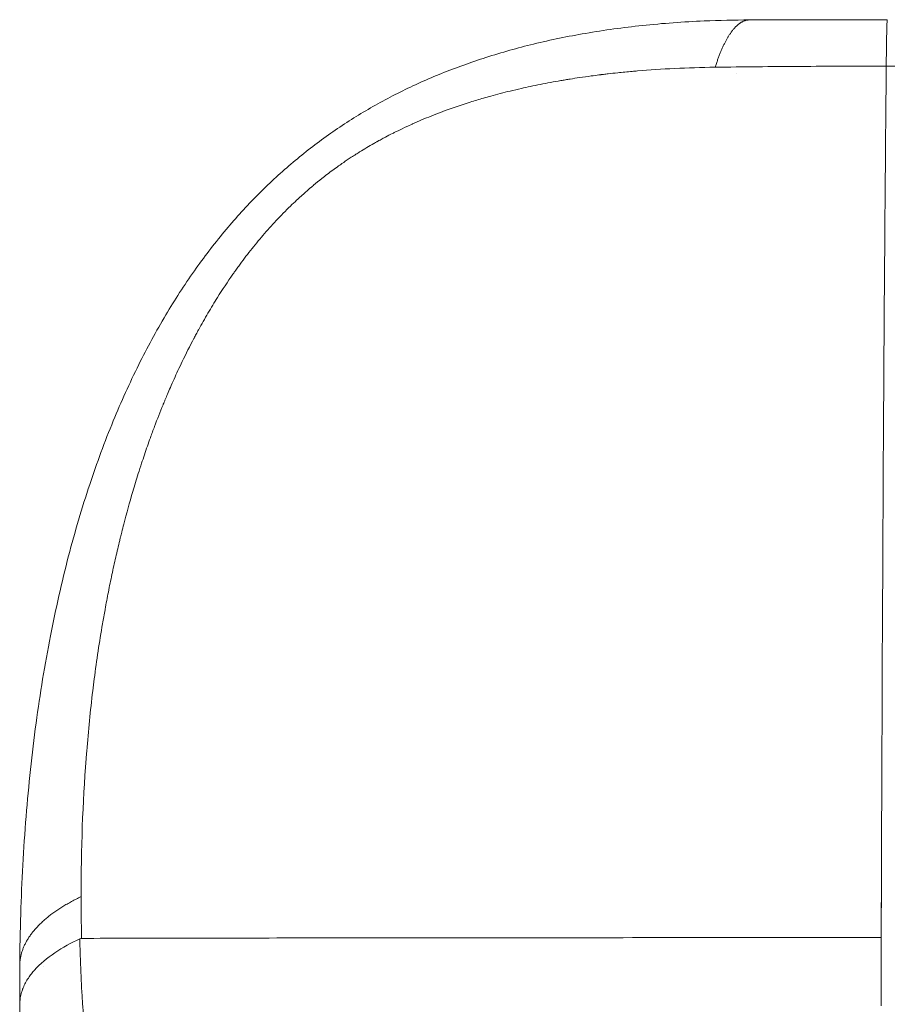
# Model space of a CAD drawing. Header units: millimetres. Extents: x -656 to -263, y 300 to 693.
# Tile 2 of 3: x -656 to -476, y 490 to 693. Entities that reach past the tile are written whole.
import ezdxf

# ---------------------------------------------------------------- set-up
doc = ezdxf.new("R2010")
doc.units = ezdxf.units.MM

# ---------------------------------------------------------------- blocks, each defined once
blk = doc.blocks.new('A$C546f33ca')
at = {"color": 0, "linetype": 'Continuous', "lineweight": 0}
blk.add_line((17.27, 184.98), (-17.27, 184.98), dxfattribs=at)
for points in [[(-52.63, 184.75), (-52.56, 184.94), (-52.5, 185.14), (-52.43, 185.34), (-52.37, 185.53), (-52.3, 185.72), (-52.24, 185.91), (-52.17, 186.09), (-52.11, 186.28), (-52.04, 186.46), (-51.97, 186.64), (-51.91, 186.82), (-51.84, 187), (-51.77, 187.18), (-51.7, 187.35), (-51.64, 187.52), (-51.57, 187.69), (-51.5, 187.86), (-51.43, 188.03), (-51.36, 188.19), (-51.29, 188.35), (-51.22, 188.51), (-51.15, 188.67), (-51.08, 188.83), (-51.01, 188.98), (-50.94, 189.14), (-50.87, 189.29), (-50.8, 189.43), (-50.72, 189.58), (-50.65, 189.72), (-50.58, 189.87), (-50.51, 190.01), (-50.44, 190.14), (-50.36, 190.28), (-50.29, 190.41), (-50.22, 190.55), (-50.14, 190.68), (-50.07, 190.8), (-49.99, 190.93), (-49.92, 191.05), (-49.85, 191.17), (-49.77, 191.29), (-49.7, 191.41), (-49.62, 191.53), (-49.55, 191.64), (-49.47, 191.75), (-49.39, 191.86), (-49.32, 191.97), (-49.24, 192.07), (-49.17, 192.17), (-49.09, 192.27), (-49.01, 192.37), (-48.94, 192.47), (-48.86, 192.56), (-48.78, 192.65), (-48.71, 192.74), (-48.63, 192.83), (-48.55, 192.92), (-48.47, 193), (-48.4, 193.08), (-48.32, 193.16), (-48.24, 193.23), (-48.16, 193.31), (-48.09, 193.38), (-48.01, 193.45), (-47.93, 193.52), (-47.85, 193.58), (-47.77, 193.65), (-47.69, 193.71), (-47.61, 193.77), (-47.54, 193.82), (-47.46, 193.88), (-47.38, 193.93), (-47.3, 193.98), (-47.22, 194.03), (-47.14, 194.07), (-47.06, 194.12), (-46.98, 194.16), (-46.9, 194.2), (-46.82, 194.23), (-46.74, 194.27), (-46.66, 194.3), (-46.58, 194.33), (-46.5, 194.36), (-46.42, 194.39), (-46.34, 194.41), (-46.26, 194.43), (-46.18, 194.45), (-46.1, 194.47), (-46.02, 194.48), (-45.95, 194.49), (-45.87, 194.5), (-45.79, 194.51), (-45.71, 194.52), (-45.63, 194.52), (-45.55, 194.52)], [(-48.18, 183.36), (-48.18, 183.36), (-48.18, 183.36), (-48.18, 183.36), (-48.18, 183.36), (-48.18, 183.36), (-48.18, 183.36), (-48.18, 183.36), (-48.18, 183.36), (-48.18, 183.36), (-48.18, 183.36), (-48.18, 183.36), (-48.18, 183.36), (-48.18, 183.36), (-48.18, 183.36), (-48.18, 183.36), (-48.18, 183.36), (-48.18, 183.36), (-48.18, 183.36), (-48.18, 183.36), (-48.18, 183.36), (-48.18, 183.36), (-48.18, 183.36), (-48.18, 183.36), (-48.18, 183.36), (-48.18, 183.36), (-48.18, 183.36), (-48.18, 183.36), (-48.18, 183.36), (-48.18, 183.36), (-48.18, 183.36), (-48.18, 183.36), (-48.18, 183.36), (-48.18, 183.36), (-48.18, 183.36), (-48.18, 183.36), (-48.18, 183.36), (-48.18, 183.36), (-48.18, 183.36), (-48.18, 183.36), (-48.18, 183.36), (-48.18, 183.36), (-48.18, 183.36), (-48.18, 183.36), (-48.18, 183.36), (-48.18, 183.36), (-48.18, 183.36), (-48.18, 183.36), (-48.18, 183.36), (-48.18, 183.36), (-48.18, 183.36), (-48.18, 183.36), (-48.18, 183.36), (-48.18, 183.36), (-48.18, 183.36), (-48.18, 183.36), (-48.18, 183.36), (-48.18, 183.36), (-48.18, 183.36), (-48.18, 183.36), (-48.18, 183.36), (-48.18, 183.36), (-48.18, 183.36), (-48.18, 183.36), (-48.18, 183.36), (-48.18, 183.36), (-48.18, 183.36), (-48.18, 183.36), (-48.18, 183.36), (-48.18, 183.36), (-48.18, 183.36), (-48.18, 183.36), (-48.18, 183.36), (-48.18, 183.36), (-48.18, 183.36), (-48.18, 183.36), (-48.18, 183.36), (-48.18, 183.36), (-48.18, 183.36), (-48.18, 183.36), (-48.18, 183.36), (-48.18, 183.36), (-48.18, 183.36), (-48.18, 183.36), (-48.18, 183.36), (-48.18, 183.36), (-48.18, 183.36), (-48.18, 183.36), (-48.18, 183.36), (-48.18, 183.36), (-48.18, 183.36), (-48.18, 183.36), (-48.18, 183.36), (-48.18, 183.36), (-48.18, 183.36), (-48.18, 183.36)], [(-18.24, 24.98), (-18.25, 23.3), (-18.26, 21.61), (-18.26, 19.92), (-18.27, 18.22), (-18.27, 16.53), (-18.28, 14.83), (-18.28, 13.13), (-18.29, 11.43), (-18.29, 9.73), (-18.3, 8.02), (-18.3, 6.31), (-18.31, 4.6), (-18.32, 2.89), (-18.32, 1.18), (-18.33, -0.54), (-18.33, -2.25), (-18.34, -3.97), (-18.34, -5.7), (-18.35, -7.42), (-18.35, -9.14)], [(-196.31, -0.74), (-196.31, -0.58), (-196.3, -0.42), (-196.29, -0.26), (-196.28, -0.09), (-196.27, 0.07), (-196.25, 0.23), (-196.23, 0.4), (-196.21, 0.56), (-196.18, 0.72), (-196.16, 0.88), (-196.12, 1.05), (-196.09, 1.21), (-196.05, 1.37), (-196.01, 1.54), (-195.97, 1.7), (-195.92, 1.86), (-195.87, 2.02), (-195.82, 2.18), (-195.77, 2.35), (-195.71, 2.51), (-195.65, 2.67), (-195.59, 2.83), (-195.52, 2.99), (-195.45, 3.15), (-195.38, 3.31), (-195.31, 3.47), (-195.23, 3.63), (-195.15, 3.79), (-195.07, 3.95), (-194.98, 4.11), (-194.89, 4.27), (-194.8, 4.43), (-194.71, 4.59), (-194.61, 4.75), (-194.51, 4.9), (-194.41, 5.06), (-194.3, 5.22), (-194.19, 5.38), (-194.08, 5.53), (-193.97, 5.69), (-193.85, 5.85), (-193.73, 6), (-193.61, 6.16), (-193.48, 6.31), (-193.35, 6.46), (-193.22, 6.62), (-193.09, 6.77), (-192.95, 6.92), (-192.81, 7.08), (-192.67, 7.23), (-192.53, 7.38), (-192.38, 7.53), (-192.23, 7.68), (-192.08, 7.83), (-191.92, 7.98), (-191.77, 8.13), (-191.61, 8.28), (-191.44, 8.43), (-191.28, 8.58), (-191.11, 8.72), (-190.94, 8.87), (-190.76, 9.01), (-190.59, 9.16), (-190.41, 9.3), (-190.23, 9.45), (-190.04, 9.59), (-189.86, 9.73), (-189.67, 9.88), (-189.48, 10.02), (-189.28, 10.16), (-189.09, 10.3), (-188.89, 10.44), (-188.68, 10.58), (-188.48, 10.71), (-188.27, 10.85), (-188.06, 10.99), (-187.85, 11.12), (-187.64, 11.26), (-187.42, 11.39), (-187.2, 11.53), (-186.98, 11.66), (-186.76, 11.79), (-186.53, 11.92), (-186.3, 12.05), (-186.07, 12.18), (-185.84, 12.31), (-185.61, 12.44), (-185.37, 12.57), (-185.13, 12.69), (-184.89, 12.82), (-184.64, 12.94), (-184.39, 13.07), (-184.15, 13.19), (-183.89, 13.31), (-183.64, 13.44)], [(-183.54, 4.82), (-182.27, 4.82), (-180.99, 4.82), (-179.7, 4.83), (-178.39, 4.83), (-177.07, 4.83), (-175.73, 4.84), (-174.38, 4.84), (-173.02, 4.84), (-171.65, 4.85), (-170.26, 4.85), (-168.86, 4.85), (-167.45, 4.85), (-166.03, 4.86), (-164.59, 4.86), (-163.14, 4.86), (-161.67, 4.86), (-160.2, 4.87), (-158.71, 4.87), (-157.21, 4.87), (-155.7, 4.88), (-154.18, 4.88), (-152.65, 4.88), (-151.1, 4.88), (-149.54, 4.89), (-147.97, 4.89), (-146.39, 4.89), (-144.8, 4.89), (-143.2, 4.9), (-141.59, 4.9), (-139.96, 4.9), (-138.33, 4.9), (-136.68, 4.9), (-135.03, 4.91), (-133.36, 4.91), (-131.69, 4.91), (-130, 4.91), (-128.31, 4.92), (-126.6, 4.92), (-124.88, 4.92), (-123.16, 4.92), (-121.43, 4.92), (-119.68, 4.93), (-117.93, 4.93), (-116.17, 4.93), (-114.4, 4.93), (-112.62, 4.93), (-110.84, 4.93), (-109.04, 4.94), (-107.24, 4.94), (-105.43, 4.94), (-103.61, 4.94), (-101.78, 4.94), (-99.95, 4.95), (-98.11, 4.95), (-96.26, 4.95), (-94.4, 4.95), (-92.54, 4.95), (-90.67, 4.95), (-88.8, 4.95), (-86.91, 4.96), (-85.03, 4.96), (-83.13, 4.96), (-81.23, 4.96), (-79.32, 4.96), (-77.41, 4.96), (-75.49, 4.96), (-73.57, 4.96), (-71.64, 4.96), (-69.71, 4.97), (-67.77, 4.97), (-65.83, 4.97), (-63.89, 4.97), (-61.94, 4.97), (-59.98, 4.97), (-58.02, 4.97), (-56.06, 4.97), (-54.09, 4.97), (-52.13, 4.97), (-50.15, 4.97), (-48.18, 4.97), (-46.2, 4.97), (-44.22, 4.98), (-42.24, 4.98), (-40.25, 4.98), (-38.26, 4.98), (-36.27, 4.98), (-34.28, 4.98), (-32.29, 4.98), (-30.29, 4.98), (-28.3, 4.98), (-26.3, 4.98), (-24.3, 4.98), (-22.31, 4.98), (-20.31, 4.98), (-18.31, 4.98)], [(-191.35, -0.96), (-191.35, -0.96), (-191.35, -0.96), (-191.35, -0.96), (-191.35, -0.96), (-191.35, -0.96), (-191.35, -0.96), (-191.35, -0.96), (-191.35, -0.96), (-191.35, -0.96), (-191.35, -0.96), (-191.35, -0.96), (-191.35, -0.96), (-191.35, -0.96), (-191.35, -0.96), (-191.35, -0.96), (-191.35, -0.96), (-191.35, -0.96), (-191.35, -0.96), (-191.35, -0.96), (-191.35, -0.96), (-191.35, -0.96), (-191.35, -0.96), (-191.35, -0.96), (-191.35, -0.96), (-191.35, -0.96), (-191.35, -0.96), (-191.35, -0.96), (-191.35, -0.96), (-191.35, -0.96), (-191.35, -0.96), (-191.35, -0.96), (-191.35, -0.96), (-191.35, -0.96), (-191.35, -0.96), (-191.35, -0.96), (-191.35, -0.96), (-191.35, -0.96), (-191.35, -0.96), (-191.35, -0.96), (-191.35, -0.96), (-191.35, -0.96), (-191.35, -0.96), (-191.35, -0.96), (-191.35, -0.96), (-191.35, -0.96), (-191.35, -0.96), (-191.35, -0.96), (-191.35, -0.96), (-191.35, -0.96), (-191.35, -0.96), (-191.35, -0.96), (-191.35, -0.96), (-191.35, -0.96), (-191.35, -0.96), (-191.35, -0.96), (-191.35, -0.96), (-191.35, -0.96), (-191.35, -0.96), (-191.35, -0.96), (-191.35, -0.96), (-191.35, -0.96), (-191.35, -0.96), (-191.35, -0.96), (-191.35, -0.96), (-191.35, -0.96), (-191.35, -0.96), (-191.35, -0.96), (-191.35, -0.96), (-191.35, -0.96), (-191.35, -0.96), (-191.35, -0.96), (-191.35, -0.96), (-191.35, -0.96), (-191.35, -0.96), (-191.35, -0.96), (-191.35, -0.96), (-191.35, -0.96), (-191.35, -0.96), (-191.35, -0.96), (-191.35, -0.96), (-191.35, -0.96), (-191.35, -0.96), (-191.35, -0.96), (-191.35, -0.96), (-191.35, -0.96), (-191.35, -0.96), (-191.35, -0.96), (-191.35, -0.96), (-191.35, -0.96), (-191.35, -0.96), (-191.35, -0.96), (-191.35, -0.96), (-191.35, -0.96), (-191.35, -0.96), (-191.35, -0.96)]]:
    blk.add_lwpolyline(points, dxfattribs=at)
for points, knots in [([(-196.31, -0.74), (-196.29, 2.79), (-196.22, 6.32), (-195.9, 16.6), (-195.54, 23.32), (-194.48, 36.46), (-193.8, 42.9), (-192.12, 55.34), (-191.14, 61.34), (-188.89, 72.84), (-187.65, 78.34), (-184.93, 88.76), (-183.49, 93.68), (-180.39, 102.98), (-178.77, 107.37), (-175.38, 115.63), (-173.63, 119.5), (-170, 126.79), (-168.14, 130.22), (-164.29, 136.68), (-162.33, 139.73), (-158.29, 145.46), (-156.23, 148.15), (-152, 153.24), (-149.83, 155.64), (-145.38, 160.19), (-143.09, 162.33), (-138.38, 166.38), (-135.96, 168.3), (-130.99, 171.9), (-128.44, 173.59), (-123.18, 176.76), (-120.47, 178.24), (-114.91, 181.02), (-112.04, 182.3), (-106.12, 184.69), (-103.07, 185.79), (-96.73, 187.81), (-93.44, 188.73), (-86.58, 190.4), (-83.01, 191.13), (-75.52, 192.42), (-71.61, 192.95), (-63.44, 193.82), (-59.17, 194.12), (-51.78, 194.44), (-48.67, 194.51), (-45.55, 194.52)], [0, 0, 0, 0, 10.000574, 10.000574, 29.254813, 29.254813, 47.942803, 47.942803, 65.605287, 65.605287, 81.953526, 81.953526, 96.738937, 96.738937, 110.096272, 110.096272, 122.046578, 122.046578, 132.870158, 132.870158, 142.794783, 142.794783, 151.941143, 151.941143, 160.615387, 160.615387, 168.964082, 168.964082, 177.156534, 177.156534, 185.282325, 185.282325, 193.503114, 193.503114, 201.893426, 201.893426, 210.607429, 210.607429, 219.818088, 219.818088, 229.710037, 229.710037, 240.426109, 240.426109, 252.037193, 252.037193, 260.467906, 260.467906, 260.467906, 260.467906]), ([(-45.55, 194.52), (-42.09, 194.53), (-38.59, 194.54), (-31.52, 194.56), (-27.94, 194.56), (-21.93, 194.57), (-19.49, 194.57), (-17.05, 194.57)], [0, 0, 0, 0, 9.437435, 9.437435, 18.915606, 18.915606, 25.34901, 25.34901, 25.34901, 25.34901]), ([(-17.27, 184.98), (-17.26, 186.53), (-17.24, 187.93), (-17.2, 190.37), (-17.19, 191.4), (-17.15, 193.04), (-17.13, 193.64), (-17.09, 194.39), (-17.07, 194.57), (-17.05, 194.57)], [0.0000142, 0.0000142, 0.0000142, 0.0000142, 0.25, 0.25, 0.5, 0.5, 0.75, 0.75, 0.9799308, 0.9799308, 0.9799308, 0.9799308]), ([(-52.63, 184.75), (-58.4, 184.67), (-63.74, 184.4), (-68.64, 183.99), (-68.66, 183.99), (-68.68, 183.99), (-68.7, 183.98), (-69.05, 183.95), (-69.4, 183.92), (-69.75, 183.89), (-70.77, 183.8), (-71.77, 183.71), (-72.76, 183.6), (-73.42, 183.53), (-74.07, 183.46), (-74.72, 183.39), (-75.04, 183.35), (-75.37, 183.31), (-75.69, 183.27), (-75.85, 183.26), (-76.01, 183.24), (-76.16, 183.22), (-76.24, 183.21), (-76.32, 183.2), (-76.4, 183.19), (-76.46, 183.18), (-76.52, 183.17), (-76.58, 183.17), (-76.6, 183.16), (-76.62, 183.16), (-76.64, 183.16), (-77.17, 183.09), (-77.7, 183.02), (-78.22, 182.95), (-79.04, 182.84), (-79.85, 182.73), (-80.65, 182.61), (-81.31, 182.51), (-81.96, 182.41), (-82.61, 182.31), (-82.93, 182.26), (-83.25, 182.21), (-83.57, 182.15), (-83.87, 182.1), (-84.17, 182.05), (-84.46, 182), (-84.48, 182), (-84.5, 182), (-84.52, 181.99), (-85.23, 181.87), (-85.94, 181.75), (-86.63, 181.62), (-88.06, 181.35), (-89.46, 181.08), (-90.82, 180.78), (-91.44, 180.65), (-92.05, 180.52), (-92.65, 180.38), (-93.44, 180.2), (-94.22, 180.02), (-94.99, 179.83), (-96.36, 179.5), (-97.69, 179.15), (-99, 178.79), (-99.47, 178.66), (-99.91, 178.53), (-100.46, 178.38), (-101.39, 178.11), (-102.31, 177.83), (-103.22, 177.54), (-106.06, 176.65), (-108.76, 175.69), (-111.31, 174.67), (-112.64, 174.14), (-113.92, 173.59), (-115.17, 173.03), (-115.18, 173.03), (-115.19, 173.03), (-115.2, 173.02), (-115.24, 173), (-115.27, 172.99), (-115.31, 172.97), (-115.98, 172.67), (-116.65, 172.36), (-117.3, 172.05), (-117.86, 171.78), (-118.41, 171.51), (-118.96, 171.24), (-119.06, 171.19), (-119.17, 171.13), (-119.27, 171.08), (-119.78, 170.83), (-120.28, 170.57), (-120.77, 170.31), (-121.07, 170.15), (-121.36, 169.99), (-121.65, 169.83), (-121.8, 169.75), (-121.95, 169.67), (-122.09, 169.59), (-122.17, 169.55), (-122.24, 169.51), (-122.31, 169.47), (-122.35, 169.45), (-122.38, 169.43), (-122.42, 169.41), (-122.46, 169.39), (-122.49, 169.37), (-122.53, 169.35), (-122.73, 169.24), (-122.93, 169.13), (-123.13, 169.01), (-124.13, 168.44), (-125.12, 167.86), (-126.09, 167.26), (-126.34, 167.1), (-126.6, 166.94), (-126.86, 166.77), (-127.17, 166.57), (-127.49, 166.37), (-127.81, 166.16), (-128.09, 165.97), (-128.37, 165.79), (-128.65, 165.6), (-128.66, 165.59), (-128.66, 165.59), (-128.67, 165.59), (-128.8, 165.5), (-128.94, 165.41), (-129.07, 165.32), (-129.14, 165.27), (-129.21, 165.22), (-129.28, 165.17), (-129.35, 165.13), (-129.42, 165.08), (-129.49, 165.03), (-129.81, 164.81), (-130.13, 164.58), (-130.45, 164.35), (-131.26, 163.78), (-132.05, 163.2), (-132.83, 162.6), (-133.2, 162.32), (-133.56, 162.04), (-133.92, 161.75), (-134.48, 161.3), (-135.04, 160.85), (-135.6, 160.38), (-135.62, 160.37), (-135.63, 160.36), (-135.65, 160.34), (-135.78, 160.23), (-135.91, 160.12), (-136.04, 160.01), (-136.45, 159.67), (-136.85, 159.32), (-137.25, 158.97), (-137.87, 158.42), (-138.49, 157.86), (-139.11, 157.28), (-139.54, 156.88), (-139.96, 156.48), (-140.38, 156.07), (-140.88, 155.58), (-141.38, 155.09), (-141.87, 154.59), (-142.38, 154.07), (-142.84, 153.59), (-143.31, 153.09), (-144.24, 152.09), (-145.16, 151.07), (-146.06, 150.02), (-146.93, 149), (-147.79, 147.96), (-148.64, 146.88), (-149.06, 146.36), (-149.47, 145.83), (-149.87, 145.29), (-150.28, 144.76), (-150.67, 144.22), (-151.07, 143.68), (-151.27, 143.4), (-151.47, 143.12), (-151.67, 142.85), (-151.78, 142.69), (-151.89, 142.54), (-152, 142.39), (-152.07, 142.29), (-152.14, 142.18), (-152.22, 142.08), (-152.23, 142.05), (-152.25, 142.02), (-152.27, 142), (-153.36, 140.44), (-154.43, 138.84), (-155.47, 137.18), (-155.79, 136.67), (-156.11, 136.15), (-156.43, 135.63), (-157.1, 134.52), (-157.76, 133.39), (-158.41, 132.25), (-158.72, 131.7), (-159.03, 131.15), (-159.33, 130.6), (-159.35, 130.57), (-159.36, 130.54), (-159.38, 130.51), (-159.54, 130.22), (-159.7, 129.92), (-159.86, 129.63), (-159.94, 129.48), (-160.02, 129.33), (-160.1, 129.18), (-160.16, 129.07), (-160.22, 128.95), (-160.28, 128.83), (-160.3, 128.8), (-160.32, 128.77), (-160.33, 128.74), (-161.16, 127.17), (-161.97, 125.58), (-162.75, 123.94), (-163.05, 123.33), (-163.35, 122.7), (-163.64, 122.08), (-164.17, 120.93), (-164.69, 119.77), (-165.2, 118.6), (-165.4, 118.15), (-165.59, 117.7), (-165.78, 117.25), (-165.94, 116.88), (-166.09, 116.51), (-166.25, 116.14), (-166.33, 115.95), (-166.41, 115.76), (-166.49, 115.57), (-166.54, 115.44), (-166.6, 115.3), (-166.65, 115.17), (-166.67, 115.12), (-166.69, 115.07), (-166.71, 115.02), (-167.31, 113.55), (-167.89, 112.07), (-168.46, 110.56), (-168.75, 109.78), (-169.04, 109.01), (-169.32, 108.22), (-169.74, 107.07), (-170.15, 105.9), (-170.55, 104.71), (-170.75, 104.12), (-170.94, 103.53), (-171.14, 102.94), (-171.37, 102.23), (-171.61, 101.49), (-171.82, 100.81), (-172.21, 99.59), (-172.59, 98.35), (-172.95, 97.1), (-173.61, 94.88), (-174.23, 92.63), (-174.83, 90.34), (-174.97, 89.79), (-175.11, 89.24), (-175.25, 88.69), (-175.33, 88.36), (-175.41, 88.04), (-175.49, 87.71), (-175.55, 87.5), (-175.6, 87.29), (-175.65, 87.08), (-175.65, 87.06), (-175.66, 87.04), (-175.66, 87.03), (-175.94, 85.87), (-176.22, 84.71), (-176.48, 83.54), (-176.75, 82.35), (-177.02, 81.16), (-177.27, 79.97), (-177.52, 78.77), (-177.77, 77.57), (-178.01, 76.36), (-178.24, 75.18), (-178.46, 74), (-178.68, 72.81), (-178.69, 72.77), (-178.69, 72.73), (-178.7, 72.69), (-178.88, 71.74), (-179.05, 70.78), (-179.21, 69.81), (-179.85, 66.07), (-180.42, 62.27), (-180.92, 58.4), (-181.03, 57.58), (-181.13, 56.76), (-181.23, 55.94), (-181.72, 51.86), (-182.14, 47.72), (-182.48, 43.49), (-182.48, 43.47), (-182.48, 43.45), (-182.48, 43.43), (-182.53, 42.93), (-182.56, 42.43), (-182.6, 41.94), (-183.3, 32.76), (-183.65, 23.28), (-183.64, 13.44)], [0, 0, 0, 0, 0.062256, 0.062256, 0.062256, 0.0625, 0.0625, 0.0625, 0.066494, 0.066494, 0.066494, 0.078125, 0.078125, 0.078125, 0.085938, 0.085938, 0.085938, 0.089844, 0.089844, 0.089844, 0.091797, 0.091797, 0.091797, 0.092773, 0.092773, 0.092773, 0.093506, 0.093506, 0.093506, 0.09375, 0.09375, 0.09375, 0.099829, 0.099829, 0.099829, 0.109375, 0.109375, 0.109375, 0.117188, 0.117188, 0.117188, 0.121094, 0.121094, 0.121094, 0.124756, 0.124756, 0.124756, 0.125, 0.125, 0.125, 0.132856, 0.132856, 0.132856, 0.148976, 0.148976, 0.148976, 0.15625, 0.15625, 0.15625, 0.165756, 0.165756, 0.165756, 0.182716, 0.182716, 0.182716, 0.188894, 0.188894, 0.188894, 0.199479, 0.199479, 0.199479, 0.232691, 0.232691, 0.232691, 0.249878, 0.249878, 0.249878, 0.25, 0.25, 0.25, 0.250466, 0.250466, 0.250466, 0.258639, 0.258639, 0.258639, 0.265625, 0.265625, 0.265625, 0.26697, 0.26697, 0.26697, 0.273438, 0.273438, 0.273438, 0.277344, 0.277344, 0.277344, 0.279297, 0.279297, 0.279297, 0.280273, 0.280273, 0.280273, 0.280762, 0.280762, 0.280762, 0.28125, 0.28125, 0.28125, 0.283841, 0.283841, 0.283841, 0.296875, 0.296875, 0.296875, 0.300344, 0.300344, 0.300344, 0.304688, 0.304688, 0.304688, 0.308594, 0.308594, 0.308594, 0.308678, 0.308678, 0.308678, 0.310547, 0.310547, 0.310547, 0.311523, 0.311523, 0.311523, 0.3125, 0.3125, 0.3125, 0.316944, 0.316944, 0.316944, 0.328125, 0.328125, 0.328125, 0.33333, 0.33333, 0.33333, 0.341546, 0.341546, 0.341546, 0.341797, 0.341797, 0.341797, 0.34375, 0.34375, 0.34375, 0.349805, 0.349805, 0.349805, 0.359375, 0.359375, 0.359375, 0.366031, 0.366031, 0.366031, 0.373961, 0.373961, 0.373961, 0.382239, 0.382239, 0.382239, 0.398547, 0.398547, 0.398547, 0.414369, 0.414369, 0.414369, 0.42211, 0.42211, 0.42211, 0.429739, 0.429739, 0.429739, 0.43362, 0.43362, 0.43362, 0.435722, 0.435722, 0.435722, 0.437159, 0.437159, 0.437159, 0.4375, 0.4375, 0.4375, 0.461355, 0.461355, 0.461355, 0.46875, 0.46875, 0.46875, 0.484375, 0.484375, 0.484375, 0.49178, 0.49178, 0.49178, 0.492188, 0.492188, 0.492188, 0.496094, 0.496094, 0.496094, 0.498047, 0.498047, 0.498047, 0.499583, 0.499583, 0.499583, 0.5, 0.5, 0.5, 0.522671, 0.522671, 0.522671, 0.53125, 0.53125, 0.53125, 0.546875, 0.546875, 0.546875, 0.552805, 0.552805, 0.552805, 0.557652, 0.557652, 0.557652, 0.560137, 0.560137, 0.560137, 0.561883, 0.561883, 0.561883, 0.5625, 0.5625, 0.5625, 0.583175, 0.583175, 0.583175, 0.59375, 0.59375, 0.59375, 0.609375, 0.609375, 0.609375, 0.617153, 0.617153, 0.617153, 0.626449, 0.626449, 0.626449, 0.643252, 0.643252, 0.643252, 0.673194, 0.673194, 0.673194, 0.680347, 0.680347, 0.680347, 0.684555, 0.684555, 0.684555, 0.68729, 0.68729, 0.68729, 0.6875, 0.6875, 0.6875, 0.703063, 0.703063, 0.703063, 0.71875, 0.71875, 0.71875, 0.734375, 0.734375, 0.734375, 0.749512, 0.749512, 0.749512, 0.75, 0.75, 0.75, 0.762833, 0.762833, 0.762833, 0.8125, 0.8125, 0.8125, 0.822988, 0.822988, 0.822988, 0.874756, 0.874756, 0.874756, 0.875, 0.875, 0.875, 0.881447, 0.881447, 0.881447, 1, 1, 1, 1]), ([(-17.27, 184.98), (-23.23, 184.98), (-29.17, 184.96), (-35.08, 184.92), (-35.09, 184.92), (-35.09, 184.92), (-35.1, 184.92), (-41, 184.88), (-46.85, 184.82), (-52.63, 184.75)], [0, 0, 0, 0, 0.5, 0.5, 0.5, 0.500541, 0.500541, 0.500541, 1, 1, 1, 1]), ([(-17.27, 184.98), (-17.44, 167.15), (-17.61, 146.84), (-17.98, 89.01), (-18.17, 48.6), (-18.31, 4.98)], [0, 0, 0, 0, 0.393648, 0.393648, 1, 1, 1, 1]), ([(-183.64, 13.44), (-183.64, 11.99), (-183.63, 10.55), (-183.61, 9.11), (-183.6, 8.38), (-183.59, 7.66), (-183.58, 6.94), (-183.57, 6.58), (-183.57, 6.21), (-183.56, 5.85), (-183.56, 5.68), (-183.55, 5.51), (-183.55, 5.34), (-183.55, 5.33), (-183.55, 5.32), (-183.55, 5.31), (-183.55, 5.22), (-183.54, 5.13), (-183.54, 5.04), (-183.54, 4.97), (-183.54, 4.89), (-183.54, 4.82)], [0, 0, 0, 0, 0.004118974, 0.004118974, 0.004118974, 0.006177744, 0.006177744, 0.006177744, 0.007206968, 0.007206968, 0.007206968, 0.007692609, 0.007692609, 0.007692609, 0.007721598, 0.007721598, 0.007721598, 0.007981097, 0.007981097, 0.007981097, 0.008186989, 0.008186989, 0.008186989, 0.008186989]), ([(-196.3, -8.8), (-196.3, -8.77), (-196.3, -8.74), (-196.3, -8.71), (-196.3, -8.52), (-196.29, -8.27), (-196.26, -7.96), (-196.24, -7.66), (-196.18, -7.29), (-196.09, -6.86), (-196.04, -6.64), (-195.98, -6.41), (-195.9, -6.17), (-195.86, -6.05), (-195.82, -5.92), (-195.78, -5.79), (-195.75, -5.73), (-195.73, -5.66), (-195.7, -5.59), (-195.69, -5.56), (-195.68, -5.53), (-195.66, -5.49), (-195.66, -5.48), (-195.65, -5.46), (-195.64, -5.44), (-195.64, -5.43), (-195.64, -5.42), (-195.63, -5.42), (-195.63, -5.41), (-195.63, -5.4), (-195.62, -5.4), (-195.62, -5.39), (-195.62, -5.39), (-195.62, -5.39), (-195.32, -4.65), (-194.94, -3.97), (-194.53, -3.37), (-194.33, -3.06), (-194.12, -2.78), (-193.91, -2.51), (-193.8, -2.37), (-193.7, -2.24), (-193.59, -2.12), (-193.54, -2.06), (-193.49, -2), (-193.43, -1.93), (-193.41, -1.9), (-193.38, -1.87), (-193.36, -1.84), (-193.34, -1.83), (-193.33, -1.82), (-193.32, -1.8), (-193.31, -1.79), (-193.3, -1.79), (-193.3, -1.78), (-193.29, -1.77), (-193.29, -1.77), (-193.28, -1.76), (-193.28, -1.76), (-193.28, -1.76), (-193.28, -1.76), (-192.1, -0.44), (-190.64, 0.78), (-189.04, 1.86), (-187.43, 2.94), (-185.69, 3.9), (-183.91, 4.73)], [0.0520726, 0.0520726, 0.0520726, 0.0520726, 0.0625, 0.0625, 0.0625, 0.125, 0.125, 0.125, 0.1875, 0.1875, 0.1875, 0.21875, 0.21875, 0.21875, 0.234375, 0.234375, 0.234375, 0.2421875, 0.2421875, 0.2421875, 0.2460937, 0.2460937, 0.2460937, 0.2480469, 0.2480469, 0.2480469, 0.2490234, 0.2490234, 0.2490234, 0.2497559, 0.2497559, 0.2497559, 0.25, 0.25, 0.25, 0.375, 0.375, 0.375, 0.4375, 0.4375, 0.4375, 0.46875, 0.46875, 0.46875, 0.484375, 0.484375, 0.484375, 0.4921875, 0.4921875, 0.4921875, 0.4960937, 0.4960937, 0.4960937, 0.4980469, 0.4980469, 0.4980469, 0.4995117, 0.4995117, 0.4995117, 0.5, 0.5, 0.5, 0.75, 0.75, 0.75, 1, 1, 1, 1]), ([(-183.91, 4.73), (-183.91, 4.6), (-183.9, 4.47), (-183.9, 4.35), (-183.89, 3.8), (-183.87, 3.26), (-183.86, 2.72), (-183.82, 1.63), (-183.79, 0.54), (-183.75, -0.54), (-183.66, -2.72), (-183.56, -4.88), (-183.43, -7.03), (-183.39, -7.79), (-183.34, -8.54), (-183.29, -9.29), (-183.14, -11.6), (-182.96, -13.9), (-182.76, -16.18), (-182.66, -17.32), (-182.55, -18.46), (-182.44, -19.59), (-182.42, -19.71), (-182.41, -19.83), (-182.4, -19.94), (-182.36, -20.39), (-182.31, -20.84), (-182.26, -21.29), (-182.23, -21.57), (-182.2, -21.85), (-182.17, -22.13), (-182.15, -22.28), (-182.14, -22.42), (-182.12, -22.56), (-182.12, -22.63), (-182.11, -22.7), (-182.1, -22.77), (-182.09, -22.84), (-182.08, -22.91), (-182.08, -22.98), (-181.71, -26.27), (-181.28, -29.53), (-180.8, -32.74), (-180.6, -34.06), (-180.4, -35.36), (-180.18, -36.67), (-179.81, -38.91), (-179.41, -41.14), (-178.98, -43.36), (-178.85, -44.05), (-178.71, -44.74), (-178.57, -45.43), (-178.49, -45.84), (-178.4, -46.25), (-178.32, -46.67), (-178.2, -47.21), (-178.09, -47.76), (-177.97, -48.31), (-177.91, -48.58), (-177.85, -48.86), (-177.79, -49.13), (-177.43, -50.78), (-177.02, -52.53), (-176.6, -54.23), (-176.29, -55.49), (-175.97, -56.75), (-175.64, -57.99), (-175.17, -59.78), (-174.68, -61.55), (-174.16, -63.31), (-174.07, -63.61), (-173.98, -63.92), (-173.89, -64.23), (-173.33, -66.08), (-172.75, -67.92), (-172.14, -69.73), (-172.06, -69.96), (-171.99, -70.19), (-171.91, -70.41), (-171.63, -71.24), (-171.35, -72.06), (-171.06, -72.88), (-170.87, -73.4), (-170.68, -73.92), (-170.49, -74.44), (-170.4, -74.7), (-170.3, -74.96), (-170.21, -75.21), (-170.15, -75.37), (-170.09, -75.54), (-170.03, -75.7), (-169.99, -75.79), (-169.96, -75.88), (-169.92, -75.99), (-169.07, -78.22), (-168.2, -80.4), (-167.28, -82.54), (-166.41, -84.56), (-165.52, -86.53), (-164.59, -88.46), (-164.56, -88.51), (-164.54, -88.56), (-164.52, -88.61), (-164.06, -89.54), (-163.6, -90.47), (-163.13, -91.39), (-162.63, -92.36), (-162.12, -93.33), (-161.6, -94.28), (-161.56, -94.35), (-161.53, -94.42), (-161.49, -94.48), (-160.97, -95.44), (-160.43, -96.38), (-159.89, -97.31), (-159.62, -97.77), (-159.35, -98.24), (-159.07, -98.69), (-158.93, -98.92), (-158.8, -99.15), (-158.66, -99.38), (-158.59, -99.49), (-158.52, -99.61), (-158.45, -99.72), (-158.4, -99.81), (-158.34, -99.89), (-158.29, -99.97), (-158.28, -99.99), (-158.27, -100), (-158.26, -100.02), (-158.25, -100.03), (-158.25, -100.04), (-158.24, -100.06), (-157.06, -101.95), (-155.86, -103.78), (-154.61, -105.53), (-153.96, -106.45), (-153.29, -107.36), (-152.62, -108.25), (-151.92, -109.16), (-151.22, -110.05), (-150.51, -110.91), (-150.38, -111.07), (-150.26, -111.22), (-150.13, -111.37), (-149.52, -112.1), (-148.91, -112.81), (-148.29, -113.51), (-147.52, -114.37), (-146.75, -115.21), (-145.96, -116.02), (-145.87, -116.11), (-145.79, -116.2), (-145.7, -116.29), (-144.98, -117.03), (-144.25, -117.75), (-143.51, -118.44), (-143.47, -118.48), (-143.43, -118.52), (-143.39, -118.56), (-143, -118.92), (-142.62, -119.27), (-142.23, -119.62), (-142.22, -119.63), (-142.22, -119.64), (-142.21, -119.64), (-142.01, -119.82), (-141.81, -120), (-141.61, -120.17), (-141.51, -120.26), (-141.41, -120.35), (-141.31, -120.43), (-141.23, -120.51), (-141.14, -120.59), (-141.05, -120.66), (-141.04, -120.67), (-141.03, -120.68), (-141.01, -120.7), (-140.98, -120.72), (-140.95, -120.75), (-140.92, -120.78), (-140.03, -121.54), (-139.12, -122.28), (-138.19, -123), (-137.72, -123.37), (-137.25, -123.72), (-136.77, -124.08), (-136.39, -124.36), (-136, -124.63), (-135.62, -124.91), (-135.52, -124.98), (-135.41, -125.05), (-135.31, -125.12), (-134.32, -125.81), (-133.3, -126.48), (-132.27, -127.12), (-131.75, -127.44), (-131.22, -127.76), (-130.69, -128.07), (-130.15, -128.39), (-129.61, -128.69), (-129.08, -128.98), (-128.01, -129.57), (-126.91, -130.14), (-125.78, -130.69), (-124.67, -131.23), (-123.53, -131.75), (-122.36, -132.25), (-121.78, -132.5), (-121.19, -132.74), (-120.6, -132.98), (-120.01, -133.22), (-119.42, -133.45), (-118.82, -133.68), (-118.36, -133.85), (-117.9, -134.02), (-117.44, -134.19), (-117.37, -134.21), (-117.29, -134.24), (-117.22, -134.26), (-117.16, -134.29), (-117.09, -134.31), (-117.03, -134.33), (-117.02, -134.34), (-117.01, -134.34), (-117, -134.34), (-116.4, -134.56), (-115.79, -134.76), (-115.17, -134.97), (-113.95, -135.37), (-112.7, -135.76), (-111.41, -136.14), (-110.15, -136.5), (-108.86, -136.85), (-107.54, -137.19), (-106.31, -137.51), (-105.04, -137.81), (-103.75, -138.09), (-103.69, -138.11), (-103.64, -138.12), (-103.58, -138.13), (-102.27, -138.42), (-100.93, -138.7), (-99.56, -138.96), (-96.94, -139.46), (-94.21, -139.91), (-91.38, -140.3), (-90.42, -140.44), (-89.46, -140.56), (-88.48, -140.68), (-87.86, -140.76), (-87.4, -140.81), (-86.88, -140.87), (-85.62, -141.02), (-84.33, -141.15), (-83.02, -141.28), (-80.27, -141.54), (-77.43, -141.76), (-74.49, -141.93), (-68.97, -142.25), (-63.12, -142.4), (-56.97, -142.36)], [0, 0, 0, 0, 0.001698, 0.001698, 0.001698, 0.008884, 0.008884, 0.008884, 0.023307, 0.023307, 0.023307, 0.05233, 0.05233, 0.05233, 0.0625, 0.0625, 0.0625, 0.09375, 0.09375, 0.09375, 0.109375, 0.109375, 0.109375, 0.111005, 0.111005, 0.111005, 0.117187, 0.117187, 0.117187, 0.121094, 0.121094, 0.121094, 0.123047, 0.123047, 0.123047, 0.124023, 0.124023, 0.124023, 0.125, 0.125, 0.125, 0.169401, 0.169401, 0.169401, 0.1875, 0.1875, 0.1875, 0.21875, 0.21875, 0.21875, 0.228524, 0.228524, 0.228524, 0.234375, 0.234375, 0.234375, 0.242187, 0.242187, 0.242187, 0.246094, 0.246094, 0.246094, 0.269686, 0.269686, 0.269686, 0.287268, 0.287268, 0.287268, 0.3125, 0.3125, 0.3125, 0.316926, 0.316926, 0.316926, 0.34375, 0.34375, 0.34375, 0.347112, 0.347112, 0.347112, 0.359375, 0.359375, 0.359375, 0.367187, 0.367187, 0.367187, 0.371094, 0.371094, 0.371094, 0.373537, 0.373537, 0.373537, 0.375, 0.375, 0.375, 0.406748, 0.406748, 0.406748, 0.436757, 0.436757, 0.436757, 0.4375, 0.4375, 0.4375, 0.452085, 0.452085, 0.452085, 0.467643, 0.467643, 0.467643, 0.46875, 0.46875, 0.46875, 0.484375, 0.484375, 0.484375, 0.492187, 0.492187, 0.492187, 0.496094, 0.496094, 0.496094, 0.498047, 0.498047, 0.498047, 0.499502, 0.499502, 0.499502, 0.499756, 0.499756, 0.499756, 0.5, 0.5, 0.5, 0.528919, 0.528919, 0.528919, 0.544148, 0.544148, 0.544148, 0.559744, 0.559744, 0.559744, 0.5625, 0.5625, 0.5625, 0.575688, 0.575688, 0.575688, 0.591963, 0.591963, 0.591963, 0.59375, 0.59375, 0.59375, 0.608592, 0.608592, 0.608592, 0.609375, 0.609375, 0.609375, 0.617048, 0.617048, 0.617048, 0.617187, 0.617187, 0.617187, 0.621094, 0.621094, 0.621094, 0.623047, 0.623047, 0.623047, 0.624756, 0.624756, 0.624756, 0.625, 0.625, 0.625, 0.62556, 0.62556, 0.62556, 0.641636, 0.641636, 0.641636, 0.64976, 0.64976, 0.64976, 0.65625, 0.65625, 0.65625, 0.657943, 0.657943, 0.657943, 0.6745, 0.6745, 0.6745, 0.682836, 0.682836, 0.682836, 0.691329, 0.691329, 0.691329, 0.708493, 0.708493, 0.708493, 0.725315, 0.725315, 0.725315, 0.733608, 0.733608, 0.733608, 0.741827, 0.741827, 0.741827, 0.748047, 0.748047, 0.748047, 0.749023, 0.749023, 0.749023, 0.749878, 0.749878, 0.749878, 0.75, 0.75, 0.75, 0.759364, 0.759364, 0.759364, 0.777797, 0.777797, 0.777797, 0.795761, 0.795761, 0.795761, 0.8125, 0.8125, 0.8125, 0.81326, 0.81326, 0.81326, 0.830246, 0.830246, 0.830246, 0.862748, 0.862748, 0.862748, 0.873677, 0.873677, 0.873677, 0.880604, 0.880604, 0.880604, 0.89757, 0.89757, 0.89757, 0.933148, 0.933148, 0.933148, 1, 1, 1, 1]), ([(-48.88, -198.86), (-52.9, -198.85), (-56.92, -198.75), (-65.49, -198.28), (-70.05, -197.89), (-78.96, -196.8), (-83.31, -196.11), (-91.77, -194.41), (-95.88, -193.42), (-103.77, -191.12), (-107.56, -189.83), (-114.78, -186.98), (-118.23, -185.43), (-124.74, -182.09), (-127.84, -180.31), (-133.69, -176.52), (-136.47, -174.53), (-141.77, -170.3), (-144.3, -168.08), (-149.13, -163.4), (-151.44, -160.94), (-155.87, -155.78), (-157.98, -153.08), (-162.07, -147.4), (-164.03, -144.42), (-167.82, -138.15), (-169.64, -134.85), (-173.15, -127.92), (-174.83, -124.28), (-178.05, -116.63), (-179.58, -112.61), (-182.49, -104.22), (-183.86, -99.83), (-186.42, -90.65), (-187.61, -85.86), (-189.78, -75.93), (-190.76, -70.77), (-192.51, -60.1), (-193.26, -54.58), (-194.54, -43.21), (-195.06, -37.36), (-195.84, -25.38), (-196.1, -19.24), (-196.26, -11.66), (-196.28, -10.23), (-196.3, -8.8)], [0, 0, 0, 0, 10.004496, 10.004496, 21.488976, 21.488976, 32.666671, 32.666671, 43.47174, 43.47174, 53.755943, 53.755943, 63.476746, 63.476746, 72.682109, 72.682109, 81.529583, 81.529583, 90.28163, 90.28163, 99.09934, 99.09934, 108.145929, 108.145929, 117.646293, 117.646293, 127.735517, 127.735517, 138.573503, 138.573503, 150.259291, 150.259291, 162.832084, 162.832084, 176.378204, 176.378204, 190.816924, 190.816924, 206.19828, 206.19828, 222.408094, 222.408094, 239.376539, 239.376539, 243.331748, 243.331748, 243.331748, 243.331748])]:
    blk.add_open_spline(points, degree=3, knots=knots, dxfattribs=at)
for points in [[(-17.19, 191.35), (-17.19, 191.35), (-17.19, 191.35), (-17.19, 191.35)], [(-46.9, 184.82), (-46.9, 184.82), (-46.9, 184.82), (-46.9, 184.82)], [(-45.15, 184.84), (-45.15, 184.84), (-45.15, 184.84), (-45.15, 184.84)], [(-17.33, 178.39), (-17.33, 178.39), (-17.33, 178.39), (-17.33, 178.39)], [(-17.38, 173.47), (-17.38, 173.47), (-17.38, 173.47), (-17.38, 173.47)], [(-17.42, 168.29), (-17.42, 168.29), (-17.42, 168.29), (-17.42, 168.29)], [(-17.58, 148.41), (-17.58, 148.41), (-17.58, 148.41), (-17.58, 148.41)], [(-183.54, 4.82), (-183.66, 4.82), (-183.78, 4.79), (-183.91, 4.73)], [(-196.3, -8.79), (-196.33, -6.1), (-196.33, -3.42), (-196.31, -0.74)]]:
    blk.add_open_spline(points, degree=3, dxfattribs=at)

msp = doc.modelspace()

# ---------------------------------------------------------------- block references
msp.add_blockref('A$C546f33ca', (-459.28, 498.4))

doc.saveas('drawing.dxf')
